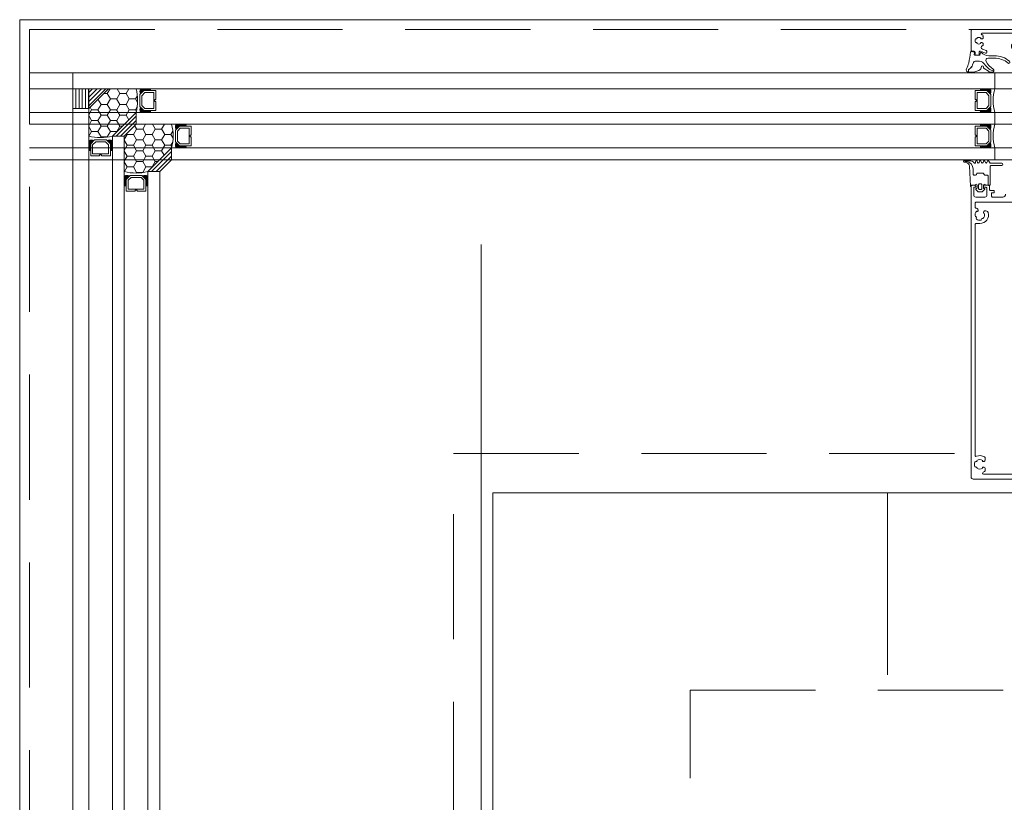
# Model space of a CAD drawing. Header units: millimetres. Extents: x 144573 to 336993, y 74252 to 247042.
# Tile 177 of 256: x 146721 to 147221, y 197898 to 198295. Entities that reach past the tile are written whole.
import ezdxf

# ---------------------------------------------------------------- set-up
doc = ezdxf.new("R2010")
doc.units = ezdxf.units.MM
doc.linetypes.add('CK_Čerchovaná 50', pattern=[6, 3, -1.5, 0, -1.5])
doc.linetypes.add('ČÁRKOVANÁ', pattern=[19.05, 12.7, -6.35])
doc.layers.add('FASÁDA DETAILNÍ', color=255, linetype='Continuous', lineweight=0)
doc.layers.add('TENKA', color=255, linetype='Continuous', lineweight=0)
pattern_1 = [(225, (189137.853, 122695.2166), (1.122532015, -1.122532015), [])]

# ---------------------------------------------------------------- blocks, each defined once
blk = doc.blocks.new('433270')
blk.add_lwpolyline([(1, 0, 0.414364), (0, -1), (0, -1.4, 0.255924), (0.23, -1.83, -0.547723), (0.23, -3.17, 0.255924), (0, -3.6), (0, -14.6, 0.414214), (0.3, -14.9), (1.2, -14.9, 0.414214), (1.7, -14.4), (1.7, -10.3, -0.414214), (2, -10), (6, -10, 0.414248), (7, -9), (7, -7.7, 0.414179), (6.5, -7.2), (5.7, -7.2, 0.414232), (5.4, -7.5), (5.4, -8.2, -0.414198), (5.1, -8.5), (2.8, -8.5, -0.414204), (1.8, -7.5), (1.8, -4.49, -0.147432), (1.97, -3.94, 0.147461), (2.4, -2.5), (2.4, -2.3, -0.414214), (2.9, -1.8), (21.87, -1.8, -0.668178), (22.22, -2.65), (22.16, -2.72, 1), (21.59, -3.29), (21.52, -3.35, 0.198912), (21.38, -3.71), (21.38, -4.05, 0.414214), (22.08, -4.75), (22.38, -4.75, 0.576988), (22.64, -4.3, -0.311246), (24.56, -4.3, 0.576988), (24.82, -4.75), (25.3, -4.75, -0.260065), (25.3, -6.65), (24.82, -6.65, 0.576988), (24.56, -7.1, -0.311246), (22.64, -7.1, 0.576988), (22.38, -6.65), (22.08, -6.65, 0.414214), (21.38, -7.35), (21.38, -7.61, 0.267949), (21.63, -8.04), (21.89, -8.2, -0.637047), (21.73, -10), (19.83, -10.7, 0.315299), (19.5, -11.17), (19.5, -11.49, 0.520567), (20.17, -11.96), (22.83, -10.99, -0.520567), (23.5, -11.46), (23.5, -12.5, 0.414062), (24, -13), (25, -13, 0.414186), (25.5, -12.5), (25.5, -11.5, -0.414182), (26, -11), (27, -11, 0.414214), (27.5, -10.5), (27.5, -0.5, 0.414214), (27, 0), (1, 0)], format="xyb", close=True)
blk = doc.blocks.new('284325')
for points in [[(0.84, -5.23, -0.560316), (0.94, -4.73), (1.94, -4.36, 0.3153), (2.14, -4.08), (2.14, -1.89, 0.451558), (1.8, -1.59), (0.9, -1.7, -0.399586), (0.57, -1.46), (0.3, -0.07, -0.415977), (0.53, 0.29, 0.024107), (6.15, 1.24, 0.076636), (8.99, 2.34, -0.577615), (10.79, 1.3), (10.02, 1.37, 0.283171), (9.08, 0.9, -0.168429), (7.07, -0.74), (5.9, -1.16, 0.315302), (5.24, -2.1), (5.24, -4.21, 0.269719), (6.76, -6.82, -0.194797), (10.18, -11.53, -0.342663), (9.17, -11.17, 0.119207), (5.43, -7.59, 0.578571), (3.63, -8.62), (3.63, -11.77, 0.176415), (6.16, -18.72, -1), (5.24, -19.49, -0.176415), (2.43, -11.77), (2.43, -8.89, 0.208286), (0.84, -5.23)], [(8.95, -6.65), (10.32, -8.78, -0.134555), (10.79, -10.63, -0.339795), (10.19, -11.53, 0.194788), (6.76, -6.81, -0.269736), (5.25, -4.21), (5.25, -2.1, -0.315302), (5.9, -1.17), (7.07, -0.74, 0.168429), (9.09, 0.89, -0.283167), (10.01, 1.36), (10.79, 1.29), (10.79, -0.74, -0.070852), (10.71, -1.3), (9.95, -3.93, -0.241839), (9.08, -4.83), (7.93, -5.22, 0.836024), (8.08, -6.19), (8.11, -6.19, -0.255349), (8.95, -6.65)]]:
    blk.add_lwpolyline(points, format="xyb", close=True)
blk = doc.blocks.new('284336')
for points in [[(-0.7, -9.6), (-10, -9.6, 0.414511), (-10.51, -10.11), (-10.51, -15.51, -1), (-11.69, -15.51), (-11.69, -9.6), (-12.69, -8.95, -0.668884), (-12.6, -8.23), (-11.99, -8.01, 0.766384), (-11.99, -7.21), (-12.6, -6.99, -0.76831), (-12.6, -6.23), (-11.99, -6.01, 0.766384), (-11.99, -5.21), (-12.6, -4.99, -0.76831), (-12.6, -4.23), (-11.99, -4.01, 0.766384), (-11.99, -3.21), (-12.6, -2.99, -0.877523), (-12.5, -2.22), (-12.1, -2.22, 0.698129), (-11.83, -1.5, -0.220231), (-12.89, 0.78), (-12.89, 3.45, -0.157143), (-12.82, 3.68), (-12.69, 3.42, -0.067482), (-12.48, 2.53, 0.393136), (-8.66, -1.02), (-6.1, -1.02, -0.414214), (-5.61, -1.51), (-5.61, -2.22, -0.267949), (-5.85, -2.65), (-6.35, -2.93, 0.267949), (-6.61, -3.38), (-6.61, -5.84, 0.267949), (-6.35, -6.29), (-5.85, -6.57, -0.267949), (-5.61, -7), (-5.61, -8.11, 0.414215), (-5.1, -8.62), (-0.41, -8.62), (-0.41, -9.31, -0.414212), (-0.7, -9.6)], [(-0.41, 0), (-0.41, -2, 0.990243), (-0.4, -3.02), (0.9, -3.02, 0.414214), (1.21, -2.71), (1.21, -2.61, -0.668123), (1.71, -2.4), (2.75, -3.45, -0.199004), (2.89, -3.79), (2.89, -5.43, -0.199038), (2.75, -5.77), (1.71, -6.82, -0.668191), (1.21, -6.61), (1.21, -6.51, 0.414214), (0.9, -6.2), (-0.4, -6.2, 0.990269), (-0.41, -7.22), (-0.41, -8.6), (-5.1, -8.6, -0.414215), (-5.59, -8.11), (-5.59, -7, 0.267949), (-5.84, -6.56), (-6.34, -6.27, -0.267949), (-6.59, -5.84), (-6.59, -3.38, -0.267949), (-6.34, -2.95), (-5.84, -2.66, 0.267949), (-5.59, -2.22), (-5.59, -1.51, 0.414214), (-6.1, -1), (-8.66, -1, -0.393156), (-12.46, 2.53, 0.067572), (-12.67, 3.43), (-12.8, 3.7, -0.637545), (-12.12, 3.53), (-11.92, 2.53, 0.344315), (-10.06, 0.91), (0, 0.38, -0.406913), (0.39, 0), (-0.41, 0)], [(1.7, -4.31, 0.414235), (1.2, -3.81), (-0.7, -3.81, 0.414214), (-1.2, -4.31), (-1.2, -4.91, 0.414214), (-0.7, -5.41), (1.2, -5.41, 0.414235), (1.7, -4.91), (1.7, -4.31)]]:
    blk.add_lwpolyline(points, format="xyb", close=True)

msp = doc.modelspace()

# ---------------------------------------------------------------- hatches: boundary and pattern name
at = {"layer": 'FASÁDA DETAILNÍ'}
h = msp.add_hatch(dxfattribs=at)
h.set_pattern_fill('ANSI31', color=256, scale=0.5, angle=225)
h.set_pattern_definition([(270, (189137.853, 122695.2166), (1.5875, -5e-16), [])])
h.paths.add_polyline_path([(146748.479, 198250.259), (146756.479, 198250.259), (146756.479, 198260.259), (146748.479, 198260.259)])
h = msp.add_hatch(dxfattribs=at)
h.set_pattern_fill('HONEY', color=256, angle=180)
h.set_pattern_definition([(180, (189137.853, 122695.2166), (-4.7625, -2.74963), [3.175, -6.35]), (300, (189137.853, 122695.2166), (4.76249943, -2.749630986), [3.175, -6.35]), (240, (189137.853, 122695.2166), (-5.7e-07, -5.499260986), [-6.35, 3.175])])
edge = h.paths.add_edge_path()
edge.add_line((146766.479, 198260.259), (146756.479, 198250.259))
edge.add_line((146756.479, 198250.259), (146756.479, 198250.259))
edge.add_line((146756.479, 198250.259), (146756.479, 198236.259))
edge.add_arc((146762.479, 198258.15), 22.699, 254.67282, 285.32728)
edge.add_line((146768.479, 198236.259), (146780.479, 198248.259))
edge.add_arc((146758.587, 198254.259), 22.699, 344.67278, 375.32722)
edge.add_line((146780.479, 198260.259), (146766.479, 198260.259))
h = msp.add_hatch(dxfattribs=at)
h.set_pattern_fill('ANSI31', color=256, scale=0.5, angle=180)
h.set_pattern_definition(pattern_1)
h.paths.add_polyline_path([(146756.479, 198250.259), (146756.479, 198250.259), (146766.479, 198260.259), (146756.479, 198260.259)])
h = msp.add_hatch(dxfattribs=at)
h.set_pattern_fill('ANSI31', color=256, scale=0.5, angle=180)
h.set_pattern_definition(pattern_1)
h.paths.add_polyline_path([(146768.479, 198236.259), (146774.479, 198236.259), (146780.479, 198242.259), (146780.479, 198248.259)])
h = msp.add_hatch(dxfattribs=at)
h.set_pattern_fill('HONEY', color=256, angle=180)
h.set_pattern_definition([(180, (189155.8536, 122677.2166), (-4.7625, -2.74963), [3.175, -6.35]), (300, (189155.8536, 122677.2166), (4.76249943, -2.749630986), [3.175, -6.35]), (240, (189155.8536, 122677.2166), (-5.7e-07, -5.499260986), [-6.35, 3.175])])
edge = h.paths.add_edge_path()
edge.add_line((146780.479, 198242.259), (146774.479, 198236.259))
edge.add_line((146774.479, 198236.259), (146774.479, 198236.259))
edge.add_line((146774.479, 198236.259), (146774.479, 198218.259))
edge.add_arc((146780.479, 198240.15), 22.699, 254.67282, 285.32728)
edge.add_line((146786.479, 198218.259), (146798.479, 198230.259))
edge.add_arc((146776.588, 198236.259), 22.699, 344.67278, 375.32722)
edge.add_line((146798.479, 198242.259), (146780.479, 198242.259))
h = msp.add_hatch(dxfattribs=at)
h.set_pattern_fill('ANSI31', color=256, scale=0.5, angle=180)
h.set_pattern_definition([(225, (189155.8536, 122677.2166), (1.122532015, -1.122532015), [])])
h.paths.add_polyline_path([(146786.479, 198218.259), (146792.479, 198218.259), (146798.479, 198224.259), (146798.479, 198230.259)])

# ---------------------------------------------------------------- linework, layer by layer
for p, q in [((146726.48, 198268.259), (150831.98, 198268.259)), ((146726.48, 198268.259), (157106.98, 198268.259)), ((146748.479, 196300.759), (146748.479, 198268.259)), ((146748.479, 198268.259), (147215.98, 198268.259)), ((146748.479, 198260.259), (146748.479, 198268.259)), ((147215.98, 198268.259), (147215.98, 198260.259)), ((150831.98, 198260.259), (146726.48, 198260.259)), ((157106.98, 198260.259), (146726.48, 198260.259)), ((147215.98, 198260.259), (146748.479, 198260.259)), ((146748.479, 198260.259), (146748.479, 198250.259)), ((146756.479, 198236.259), (146756.479, 198260.259)), ((146766.479, 198260.259), (146756.479, 198250.259)), ((146726.48, 198248.259), (150831.98, 198248.259)), ((146726.48, 198248.259), (157106.98, 198248.259)), ((146756.479, 198250.259), (146748.479, 198250.259)), ((146756.479, 198250.259), (146756.479, 196300.759)), ((146780.479, 198248.259), (146768.479, 198236.259)), ((146780.479, 198248.259), (147215.98, 198248.259)), ((146780.479, 198242.259), (146780.479, 198248.259)), ((147215.98, 198248.259), (147215.98, 198242.259)), ((150831.98, 198242.259), (146726.48, 198242.259)), ((157106.98, 198242.259), (146726.48, 198242.259)), ((146780.479, 198242.259), (146774.479, 198236.259)), ((147215.98, 198242.259), (146780.479, 198242.259)), ((146768.479, 196300.759), (146768.479, 198236.259)), ((146774.479, 198236.259), (146768.479, 198236.259)), ((146774.479, 198236.259), (146774.479, 196300.759)), ((146726.48, 198230.259), (158164.518, 198230.259)), ((146726.48, 198230.259), (149291.442, 198230.259)), ((146798.479, 198230.259), (146786.479, 198218.259)), ((147215.98, 198230.259), (146798.479, 198230.259)), ((146798.479, 198224.259), (146798.479, 198230.259)), ((147215.98, 198230.259), (147215.98, 198224.259)), ((158151.479, 198224.259), (146726.48, 198224.259)), ((149298.98, 198224.259), (146726.48, 198224.259)), ((146798.479, 198224.259), (146792.479, 198218.259)), ((146798.479, 198224.259), (147215.98, 198224.259)), ((146786.479, 196300.759), (146786.479, 198218.259)), ((146792.479, 198218.259), (146786.479, 198218.259)), ((146792.479, 198218.259), (146792.479, 196300.759))]:
    msp.add_line(p, q, dxfattribs=at)
for points in [[(173301.48, 174615.259), (146721.48, 174615.259), (146721.48, 198295.259), (173301.48, 198295.259)], [(146790.479, 198249.259), (146784.479, 198249.259), (146782.479, 198251.259), (146782.479, 198257.259), (146784.479, 198259.259), (146790.479, 198259.259), (146790.479, 198254.759), (146789.979, 198254.759), (146789.979, 198253.759), (146790.479, 198253.759)], [(146789.479, 198258.259), (146789.479, 198250.259), (146784.893, 198250.259), (146783.479, 198251.673), (146783.479, 198256.706), (146784.893, 198258.259)], [(147205.98, 198249.259), (147211.98, 198249.259), (147213.98, 198251.259), (147213.98, 198257.259), (147211.98, 198259.259), (147205.98, 198259.259), (147205.98, 198254.759), (147206.48, 198254.759), (147206.48, 198253.759), (147205.98, 198253.759)], [(147206.98, 198258.259), (147206.98, 198250.259), (147211.566, 198250.259), (147212.98, 198251.673), (147212.98, 198256.706), (147211.566, 198258.259)], [(146808.479, 198231.259), (146802.479, 198231.259), (146800.479, 198233.259), (146800.479, 198239.259), (146802.479, 198241.259), (146808.479, 198241.259), (146808.479, 198236.759), (146807.979, 198236.759), (146807.979, 198235.759), (146808.479, 198235.759)], [(146807.479, 198240.259), (146807.479, 198232.259), (146802.894, 198232.259), (146801.479, 198233.673), (146801.479, 198238.706), (146802.894, 198240.259)], [(147205.98, 198231.259), (147211.98, 198231.259), (147213.98, 198233.259), (147213.98, 198239.259), (147211.98, 198241.259), (147205.98, 198241.259), (147205.98, 198236.759), (147206.48, 198236.759), (147206.48, 198235.759), (147205.98, 198235.759)], [(147206.98, 198240.259), (147206.98, 198232.259), (147211.566, 198232.259), (147212.98, 198233.673), (147212.98, 198238.706), (147211.566, 198240.259)], [(146767.479, 198226.259), (146767.479, 198232.259), (146765.479, 198234.259), (146759.479, 198234.259), (146757.479, 198232.259), (146757.479, 198226.259), (146761.979, 198226.259), (146761.979, 198226.759), (146762.979, 198226.759), (146762.979, 198226.259)], [(146758.479, 198227.259), (146766.479, 198227.259), (146766.479, 198231.844), (146765.064, 198233.259), (146760.032, 198233.259), (146758.479, 198231.844)], [(146785.479, 198208.258), (146785.479, 198214.258), (146783.479, 198216.258), (146777.479, 198216.258), (146775.479, 198214.258), (146775.479, 198208.258), (146779.979, 198208.258), (146779.979, 198208.758), (146780.979, 198208.758), (146780.979, 198208.258)], [(146776.479, 198209.258), (146784.479, 198209.258), (146784.479, 198213.844), (146783.065, 198215.258), (146778.032, 198215.258), (146776.479, 198213.844)], [(173061.48, 174855.259), (146961.48, 174855.259), (146961.48, 198055.259), (173061.48, 198055.259)]]:
    msp.add_lwpolyline(points, close=True, dxfattribs=at)
at = {"layer": 'FASÁDA DETAILNÍ', "linetype": 'ČÁRKOVANÁ', "ltscale": 5}
for points in [[(173296.48, 174620.259), (146726.48, 174620.259), (146726.48, 198290.259), (173296.48, 198290.259)], [(173081.48, 174835.259), (146941.48, 174835.259), (146941.48, 198075.259), (173081.48, 198075.259)], [(172961.48, 174955.259), (147061.48, 174955.259), (147061.48, 197955.259), (172961.48, 197955.259)]]:
    msp.add_lwpolyline(points, close=True, dxfattribs=at)
at = {"layer": 'FASÁDA DETAILNÍ'}
for points in [[(147221.479, 198206.758, -0.4142136), (147219.979, 198205.258), (147214.88, 198205.258, -0.4142136), (147214.38, 198205.758), (147214.38, 198207.358), (147215.58, 198207.358), (147215.58, 198208.658), (147213.78, 198208.658, -0.4142136), (147213.28, 198209.158), (147213.28, 198210.759, 0.4142136), (147212.78, 198211.259), (147210.78, 198211.259, 0.4142012), (147210.28, 198210.759), (147210.28, 198210.259), (147211.48, 198210.259, -0.4142136), (147211.98, 198209.759), (147211.98, 198206.258, -0.4142242), (147210.98, 198205.258), (147206.28, 198205.258, -0.4142029), (147205.28, 198206.258), (147205.28, 198210.259), (147206.28, 198210.259), (147206.28, 198210.759, 0.4142197), (147205.78, 198211.259), (147204.48, 198211.259, 0.4142136), (147203.98, 198210.759), (147203.98, 198063.259, 0.4142136), (147204.98, 198062.259), (147267.98, 198062.259, 0.4142136)], [(147262.659, 198064.75), (147210.301, 198064.75, -0.8147642), (147210.103, 198065.709, 0.0377754), (147210.691, 198066.017, 0.2587772), (147211.162, 198066.865), (147211.162, 198067.35, 0.4142136), (147210.162, 198068.35), (147210.056, 198068.35, 0.6451801), (147209.831, 198067.852, -0.3417321), (147206.893, 198067.852, 0.6451801), (147206.668, 198068.35), (147206.3, 198068.35, -0.2982166), (147205.842, 198068.65, -0.2087122), (147205.842, 198070.85, -0.2982166), (147206.3, 198071.15), (147206.668, 198071.15, 0.6451801), (147206.893, 198071.648, -0.3417321), (147209.831, 198071.648, 0.6451801), (147210.056, 198071.15), (147210.162, 198071.15, 0.4142136), (147211.162, 198072.15), (147211.162, 198072.634, 0.2587772), (147210.691, 198073.483, 0.2426278), (147206.672, 198073.812, -0.5349955), (147205.98, 198074.274), (147205.98, 198191.358, -0.4142136), (147206.48, 198191.858), (147208.398, 198191.858, 0.5038539), (147212.607, 198197.542, 0.2587772), (147211.909, 198198.216), (147211.441, 198198.341, 0.4142136), (147210.216, 198197.634), (147210.189, 198197.532, 0.6451801), (147210.612, 198197.185, -0.3417321), (147209.851, 198194.348, 0.6451801), (147209.312, 198194.259), (147209.217, 198193.904, -0.2982166), (147208.808, 198193.539, -0.2087122), (147206.683, 198194.108, -0.2982166), (147206.512, 198194.628), (147206.607, 198194.984, 0.6451801), (147206.185, 198195.33, -0.3417321), (147206.945, 198198.168, 0.6451801), (147207.484, 198198.257), (147207.512, 198198.359, 0.4723795), (147206.613, 198199.615), (147206.48, 198199.615, -0.4142136), (147205.977, 198200.108), (147205.977, 198202.258, -0.4142136), (147206.477, 198202.758), (147266.48, 198202.758, -0.4142136)]]:
    msp.add_lwpolyline(points, format="xyb", dxfattribs=at)
msp.add_lwpolyline([(146955.48, 195861.759), (146955.48, 198181.259)], dxfattribs=at)
for centre, radius, start, end in [((146758.587, 198254.259), 22.699, 344.67278, 15.32722), ((146786.029, 198258.907), 3.546, 157.59095, 202.70618), ((146785.663, 198259.021), 2.897, 154.70485, 204.69333), ((146785.314, 198259.189), 2.248, 151.59719, 208.47266), ((146785.07, 198259.334), 1.712, 147.31435, 212.70505), ((146784.909, 198259.473), 1.263, 141.50044, 218.03437), ((146784.819, 198259.621), 0.879, 133.50356, 226.00509), ((146784.831, 198259.759), 0.596, 123.03656, 236.96344), ((146785.124, 198259.759), 0.596, 123.03656, 236.96344), ((146785.416, 198259.759), 0.596, 123.03656, 236.96344), ((146785.709, 198259.759), 0.596, 123.03656, 236.96344), ((146786.001, 198259.759), 0.596, 123.03656, 236.96344), ((146786.294, 198259.759), 0.596, 123.03656, 236.96344), ((146786.586, 198259.759), 0.596, 123.03656, 236.96344), ((146786.879, 198259.759), 0.596, 123.03656, 236.96344), ((146787.171, 198259.759), 0.596, 123.03656, 236.96344), ((146787.464, 198259.759), 0.596, 123.03656, 236.96344), ((146787.756, 198259.759), 0.596, 123.03656, 236.96344), ((146788.049, 198259.759), 0.596, 123.03656, 236.96344), ((146788.341, 198259.759), 0.596, 123.03656, 236.96344), ((147208.117, 198259.759), 0.596, 303.03656, 56.96344), ((147208.41, 198259.759), 0.596, 303.03656, 56.96344), ((147208.702, 198259.759), 0.596, 303.03656, 56.96344), ((147208.995, 198259.759), 0.596, 303.03656, 56.96344), ((147209.287, 198259.759), 0.596, 303.03656, 56.96344), ((147209.58, 198259.759), 0.596, 303.03656, 56.96344), ((147209.872, 198259.759), 0.596, 303.03656, 56.96344), ((147210.165, 198259.759), 0.596, 303.03656, 56.96344), ((147210.457, 198259.759), 0.596, 303.03656, 56.96344), ((147210.75, 198259.759), 0.596, 303.03656, 56.96344), ((147211.042, 198259.759), 0.596, 303.03656, 56.96344), ((147211.335, 198259.759), 0.596, 303.03656, 56.96344), ((147211.627, 198259.759), 0.596, 303.03656, 56.96344), ((147211.64, 198259.621), 0.879, 313.99491, 46.49644), ((147211.549, 198259.473), 1.263, 321.96563, 38.49956), ((147211.389, 198259.334), 1.712, 327.29495, 32.68565), ((147211.145, 198259.189), 2.248, 331.52734, 28.40281), ((147210.796, 198259.021), 2.897, 335.30667, 25.29515), ((147210.429, 198258.907), 3.546, 337.29382, 22.40905), ((147237.871, 198254.259), 22.699, 164.67278, 195.32722), ((146786.029, 198249.61), 3.546, 157.29382, 202.40905), ((146785.663, 198249.496), 2.897, 155.30667, 205.29515), ((146785.314, 198249.328), 2.248, 151.52734, 208.40281), ((146785.07, 198249.183), 1.712, 147.29495, 212.68565), ((146784.909, 198249.045), 1.263, 141.96563, 218.49956), ((146784.819, 198248.896), 0.879, 133.99491, 226.49644), ((146784.831, 198248.759), 0.596, 123.03656, 236.96344), ((146785.124, 198248.759), 0.596, 123.03656, 236.96344), ((146785.416, 198248.759), 0.596, 123.03656, 236.96344), ((146785.709, 198248.759), 0.596, 123.03656, 236.96344), ((146786.001, 198248.759), 0.596, 123.03656, 236.96344), ((146786.294, 198248.759), 0.596, 123.03656, 236.96344), ((146786.586, 198248.759), 0.596, 123.03656, 236.96344), ((146786.879, 198248.759), 0.596, 123.03656, 236.96344), ((146787.171, 198248.759), 0.596, 123.03656, 236.96344), ((146787.464, 198248.759), 0.596, 123.03656, 236.96344), ((146787.756, 198248.759), 0.596, 123.03656, 236.96344), ((146788.049, 198248.759), 0.596, 123.03656, 236.96344), ((146788.341, 198248.759), 0.596, 123.03656, 236.96344), ((147208.117, 198248.759), 0.596, 303.03656, 56.96344), ((147208.41, 198248.759), 0.596, 303.03656, 56.96344), ((147208.702, 198248.759), 0.596, 303.03656, 56.96344), ((147208.995, 198248.759), 0.596, 303.03656, 56.96344), ((147209.287, 198248.759), 0.596, 303.03656, 56.96344), ((147209.58, 198248.759), 0.596, 303.03656, 56.96344), ((147209.872, 198248.759), 0.596, 303.03656, 56.96344), ((147210.165, 198248.759), 0.596, 303.03656, 56.96344), ((147210.457, 198248.759), 0.596, 303.03656, 56.96344), ((147210.75, 198248.759), 0.596, 303.03656, 56.96344), ((147211.042, 198248.759), 0.596, 303.03656, 56.96344), ((147211.335, 198248.759), 0.596, 303.03656, 56.96344), ((147211.627, 198248.759), 0.596, 303.03656, 56.96344), ((147211.64, 198248.896), 0.879, 313.50356, 46.00509), ((147211.549, 198249.045), 1.263, 321.50044, 38.03437), ((147211.389, 198249.183), 1.712, 327.31435, 32.70505), ((147211.145, 198249.328), 2.248, 331.59719, 28.47266), ((147210.796, 198249.496), 2.897, 334.70485, 24.69333), ((147210.429, 198249.61), 3.546, 337.59095, 22.70618), ((146776.588, 198236.259), 22.699, 344.67278, 15.32722), ((146804.03, 198240.907), 3.546, 157.59095, 202.70618), ((146803.663, 198241.021), 2.897, 154.70485, 204.69333), ((146803.314, 198241.189), 2.248, 151.59719, 208.47266), ((146803.07, 198241.334), 1.712, 147.31435, 212.70505), ((146802.91, 198241.473), 1.263, 141.50044, 218.03437), ((146802.82, 198241.621), 0.879, 133.50356, 226.00509), ((146802.832, 198241.759), 0.596, 123.03656, 236.96344), ((146803.125, 198241.759), 0.596, 123.03656, 236.96344), ((146803.417, 198241.759), 0.596, 123.03656, 236.96344), ((146803.71, 198241.759), 0.596, 123.03656, 236.96344), ((146804.002, 198241.759), 0.596, 123.03656, 236.96344), ((146804.295, 198241.759), 0.596, 123.03656, 236.96344), ((146804.587, 198241.759), 0.596, 123.03656, 236.96344), ((146804.88, 198241.759), 0.596, 123.03656, 236.96344), ((146805.172, 198241.759), 0.596, 123.03656, 236.96344), ((146805.465, 198241.759), 0.596, 123.03656, 236.96344), ((146805.757, 198241.759), 0.596, 123.03656, 236.96344), ((146806.05, 198241.759), 0.596, 123.03656, 236.96344), ((146806.342, 198241.759), 0.596, 123.03656, 236.96344), ((147208.117, 198241.759), 0.596, 303.03656, 56.96344), ((147208.41, 198241.759), 0.596, 303.03656, 56.96344), ((147208.702, 198241.759), 0.596, 303.03656, 56.96344), ((147208.995, 198241.759), 0.596, 303.03656, 56.96344), ((147209.287, 198241.759), 0.596, 303.03656, 56.96344), ((147209.58, 198241.759), 0.596, 303.03656, 56.96344), ((147209.872, 198241.759), 0.596, 303.03656, 56.96344), ((147210.165, 198241.759), 0.596, 303.03656, 56.96344), ((147210.457, 198241.759), 0.596, 303.03656, 56.96344), ((147210.75, 198241.759), 0.596, 303.03656, 56.96344), ((147211.042, 198241.759), 0.596, 303.03656, 56.96344), ((147211.335, 198241.759), 0.596, 303.03656, 56.96344), ((147211.627, 198241.759), 0.596, 303.03656, 56.96344), ((147211.64, 198241.621), 0.879, 313.99491, 46.49644), ((147211.549, 198241.473), 1.263, 321.96563, 38.49956), ((147211.389, 198241.334), 1.712, 327.29495, 32.68565), ((147211.145, 198241.189), 2.248, 331.52734, 28.40281), ((147210.796, 198241.021), 2.897, 335.30667, 25.29515), ((147210.429, 198240.907), 3.546, 337.29382, 22.40905), ((147237.871, 198236.259), 22.699, 164.67278, 195.32722), ((146762.479, 198258.15), 22.699, 254.67278, 285.32722), ((146757.83, 198230.708), 3.546, 67.29382, 112.40905), ((146757.716, 198231.075), 2.897, 65.30667, 115.29515), ((146757.548, 198231.424), 2.248, 61.52734, 118.40281), ((146757.403, 198231.668), 1.712, 57.29495, 122.68565), ((146757.265, 198231.828), 1.263, 51.96563, 128.49956), ((146757.116, 198231.918), 0.879, 43.99491, 136.49644), ((146756.979, 198231.906), 0.596, 33.03656, 146.96344), ((146767.127, 198230.708), 3.546, 67.59095, 112.70618), ((146767.241, 198231.075), 2.897, 64.70485, 114.69333), ((146767.409, 198231.424), 2.248, 61.59719, 118.47266), ((146767.554, 198231.668), 1.712, 57.31435, 122.70505), ((146767.693, 198231.828), 1.263, 51.50044, 128.03437), ((146767.841, 198231.918), 0.879, 43.50356, 136.00509), ((146767.979, 198231.906), 0.596, 33.03656, 146.96344), ((146804.03, 198231.61), 3.546, 157.29382, 202.40905), ((146803.663, 198231.496), 2.897, 155.30667, 205.29515), ((146803.314, 198231.328), 2.248, 151.52734, 208.40281), ((147211.145, 198231.328), 2.248, 331.59719, 28.47266), ((147210.796, 198231.496), 2.897, 334.70485, 24.69333), ((147210.429, 198231.61), 3.546, 337.59095, 22.70618), ((146756.979, 198231.613), 0.596, 33.03656, 146.96344), ((146756.979, 198231.321), 0.596, 33.03656, 146.96344), ((146756.979, 198231.028), 0.596, 33.03656, 146.96344), ((146756.979, 198230.736), 0.596, 33.03656, 146.96344), ((146756.979, 198230.443), 0.596, 33.03656, 146.96344), ((146756.979, 198230.151), 0.596, 33.03656, 146.96344), ((146756.979, 198229.858), 0.596, 33.03656, 146.96344), ((146756.979, 198229.566), 0.596, 33.03656, 146.96344), ((146756.979, 198229.273), 0.596, 33.03656, 146.96344), ((146756.979, 198228.981), 0.596, 33.03656, 146.96344), ((146756.979, 198228.688), 0.596, 33.03656, 146.96344), ((146756.979, 198228.396), 0.596, 33.03656, 146.96344), ((146767.979, 198231.613), 0.596, 33.03656, 146.96344), ((146767.979, 198231.321), 0.596, 33.03656, 146.96344), ((146767.979, 198231.028), 0.596, 33.03656, 146.96344), ((146767.979, 198230.736), 0.596, 33.03656, 146.96344), ((146767.979, 198230.443), 0.596, 33.03656, 146.96344), ((146767.979, 198230.151), 0.596, 33.03656, 146.96344), ((146767.979, 198229.858), 0.596, 33.03656, 146.96344), ((146767.979, 198229.566), 0.596, 33.03656, 146.96344), ((146767.979, 198229.273), 0.596, 33.03656, 146.96344), ((146767.979, 198228.981), 0.596, 33.03656, 146.96344), ((146767.979, 198228.688), 0.596, 33.03656, 146.96344), ((146767.979, 198228.396), 0.596, 33.03656, 146.96344), ((146803.07, 198231.183), 1.712, 147.29495, 212.68565), ((146802.91, 198231.045), 1.263, 141.96563, 218.49956), ((146802.82, 198230.896), 0.879, 133.99491, 226.49644), ((146802.832, 198230.759), 0.596, 123.03656, 236.96344), ((146803.125, 198230.759), 0.596, 123.03656, 236.96344), ((146803.417, 198230.759), 0.596, 123.03656, 236.96344), ((146803.71, 198230.759), 0.596, 123.03656, 236.96344), ((146804.002, 198230.759), 0.596, 123.03656, 236.96344), ((146804.295, 198230.759), 0.596, 123.03656, 236.96344), ((146804.587, 198230.759), 0.596, 123.03656, 236.96344), ((146804.88, 198230.759), 0.596, 123.03656, 236.96344), ((146805.172, 198230.759), 0.596, 123.03656, 236.96344), ((146805.465, 198230.759), 0.596, 123.03656, 236.96344), ((146805.757, 198230.759), 0.596, 123.03656, 236.96344), ((146806.05, 198230.759), 0.596, 123.03656, 236.96344), ((146806.342, 198230.759), 0.596, 123.03656, 236.96344), ((147208.117, 198230.759), 0.596, 303.03656, 56.96344), ((147208.41, 198230.759), 0.596, 303.03656, 56.96344), ((147208.702, 198230.759), 0.596, 303.03656, 56.96344), ((147208.995, 198230.759), 0.596, 303.03656, 56.96344), ((147209.287, 198230.759), 0.596, 303.03656, 56.96344), ((147209.58, 198230.759), 0.596, 303.03656, 56.96344), ((147209.872, 198230.759), 0.596, 303.03656, 56.96344), ((147210.165, 198230.759), 0.596, 303.03656, 56.96344), ((147210.457, 198230.759), 0.596, 303.03656, 56.96344), ((147210.75, 198230.759), 0.596, 303.03656, 56.96344), ((147211.042, 198230.759), 0.596, 303.03656, 56.96344), ((147211.335, 198230.759), 0.596, 303.03656, 56.96344), ((147211.627, 198230.759), 0.596, 303.03656, 56.96344), ((147211.64, 198230.896), 0.879, 313.50356, 46.00509), ((147211.549, 198231.045), 1.263, 321.50044, 38.03437), ((147211.389, 198231.183), 1.712, 327.31435, 32.70505), ((146780.479, 198240.15), 22.699, 254.67278, 285.32722), ((146775.831, 198212.708), 3.546, 67.29382, 112.40905), ((146775.717, 198213.074), 2.897, 65.30667, 115.29515), ((146775.548, 198213.423), 2.248, 61.52734, 118.40281), ((146775.404, 198213.667), 1.712, 57.29495, 122.68565), ((146775.265, 198213.828), 1.263, 51.96563, 128.49956), ((146775.117, 198213.918), 0.879, 43.99491, 136.49644), ((146774.979, 198213.906), 0.596, 33.03656, 146.96344), ((146774.979, 198213.613), 0.596, 33.03656, 146.96344), ((146774.979, 198213.321), 0.596, 33.03656, 146.96344), ((146774.979, 198213.028), 0.596, 33.03656, 146.96344), ((146774.979, 198212.736), 0.596, 33.03656, 146.96344), ((146774.979, 198212.443), 0.596, 33.03656, 146.96344), ((146774.979, 198212.151), 0.596, 33.03656, 146.96344), ((146774.979, 198211.858), 0.596, 33.03656, 146.96344), ((146785.127, 198212.708), 3.546, 67.59095, 112.70618), ((146785.241, 198213.074), 2.897, 64.70485, 114.69333), ((146785.41, 198213.423), 2.248, 61.59719, 118.47266), ((146785.554, 198213.667), 1.712, 57.31435, 122.70505), ((146785.693, 198213.828), 1.263, 51.50044, 128.03437), ((146785.841, 198213.918), 0.879, 43.50356, 136.00509), ((146785.979, 198213.906), 0.596, 33.03656, 146.96344), ((146785.979, 198213.613), 0.596, 33.03656, 146.96344), ((146785.979, 198213.321), 0.596, 33.03656, 146.96344), ((146785.979, 198213.028), 0.596, 33.03656, 146.96344), ((146785.979, 198212.736), 0.596, 33.03656, 146.96344), ((146785.979, 198212.443), 0.596, 33.03656, 146.96344), ((146785.979, 198212.151), 0.596, 33.03656, 146.96344), ((146785.979, 198211.858), 0.596, 33.03656, 146.96344), ((146774.979, 198211.566), 0.596, 33.03656, 146.96344), ((146774.979, 198211.273), 0.596, 33.03656, 146.96344), ((146774.979, 198210.981), 0.596, 33.03656, 146.96344), ((146774.979, 198210.688), 0.596, 33.03656, 146.96344), ((146774.979, 198210.396), 0.596, 33.03656, 146.96344), ((146785.979, 198211.566), 0.596, 33.03656, 146.96344), ((146785.979, 198211.273), 0.596, 33.03656, 146.96344), ((146785.979, 198210.981), 0.596, 33.03656, 146.96344), ((146785.979, 198210.688), 0.596, 33.03656, 146.96344), ((146785.979, 198210.396), 0.596, 33.03656, 146.96344)]:
    msp.add_arc(centre, radius, start, end, dxfattribs=at)
at = {"layer": 'TENKA', "linetype": 'CK_Čerchovaná 50', "ltscale": 50}
msp.add_line((147161.48, 174855.259), (147161.48, 198055.259), dxfattribs=at)

# ---------------------------------------------------------------- block references
at = {"layer": 'FASÁDA DETAILNÍ', "xscale": -1}
msp.add_blockref('433270', (147231.48, 198290.259), dxfattribs=at)
at = {"layer": 'FASÁDA DETAILNÍ', "xscale": -1, "rotation": 90}
for name, p in [('284325', (147203.98, 198279.399)), ('284336', (147203.98, 198210.849))]:
    msp.add_blockref(name, p, dxfattribs=at)

doc.saveas('drawing.dxf')
